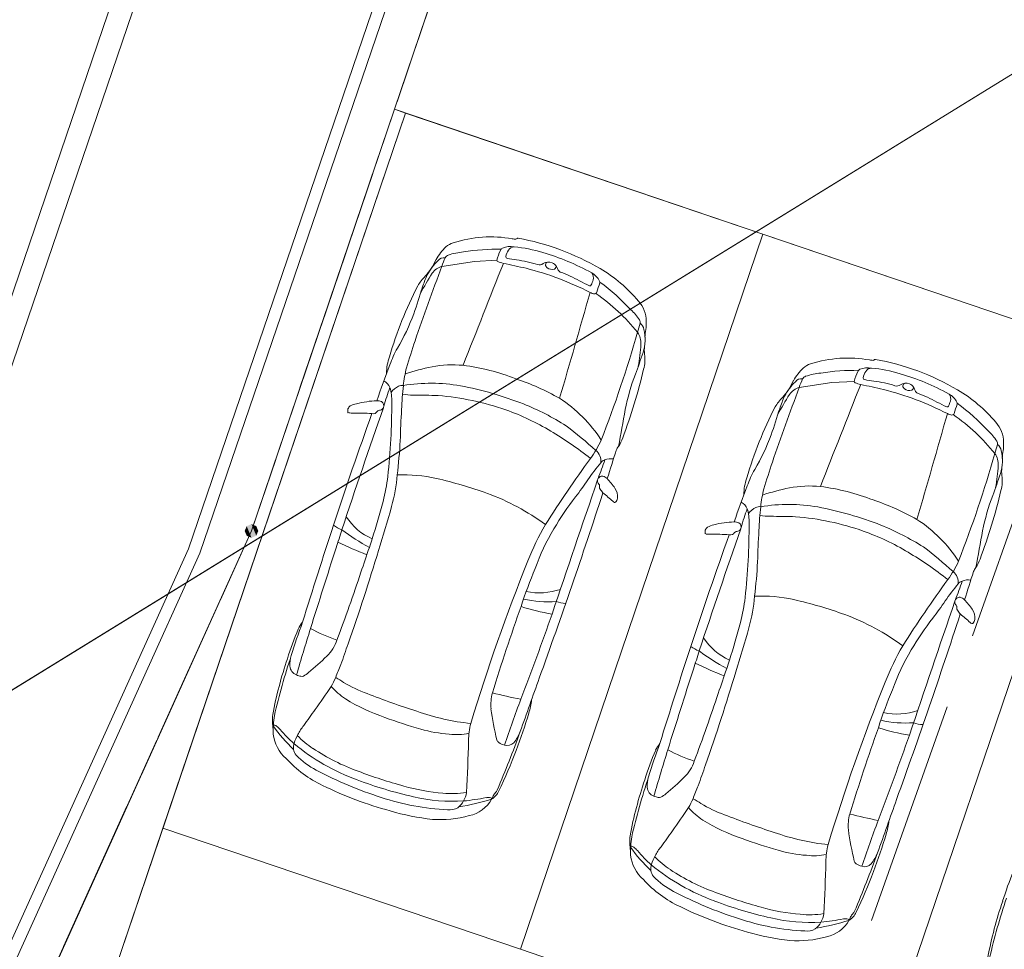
# Model space of a CAD drawing. Header units: metres. Extents: x 6541766 to 6542178, y 5894743 to 5895314.
# Tile 54 of 77: x 6541956.04 to 6541962.55, y 5895235.55 to 5895241.71. Entities that reach past the tile are written whole.
import ezdxf

# ---------------------------------------------------------------- set-up
doc = ezdxf.new("R2010")
doc.units = ezdxf.units.M
for name, pattern in [('0.5_0.5', [1, 0.5, -0.5]), ('1.5_0.5', [2, 1.5, -0.5]), ('DASHED', [0.75, 0.5, -0.25]), ('egkk-500', [2, 1.5, -0.5]), ('egug-500', [1, 0.5, -0.5])]:
    doc.linetypes.add(name, pattern=pattern)
for name, color, linetype in [('217-kontur klasyfikacyjny', 7, 'Continuous'), ('218-kontur użytku gruntowego', 7, 'Continuous'), ('219-działka ewidencyjna', 7, 'Continuous'), ('_dr_krawężnik wystający 15x30', 214, 'Continuous'), ('jezdnia', 7, 'Continuous'), ('przewód kanalizacyjny', 7, 'Continuous')]:
    doc.layers.add(name, color=color, linetype=linetype)
for name, color, linetype, lineweight in [('_dr_obrzeże 8x30', 210, 'Continuous', 30), ('_dr_ścieki kd', 36, 'Continuous', 30), ('A-OZNACZENIA', 7, 'Continuous', 15), ('A-PZT', 4, 'Continuous', 9), ('IE - podklad', 8, 'Continuous', 9)]:
    doc.layers.add(name, color=color, linetype=linetype, lineweight=lineweight)
doc.layers.add('A-ZIELŃ - PROJ -B', color=7, linetype='Continuous', lineweight=13, true_color=0x91c200)

# ---------------------------------------------------------------- blocks, each defined once
blk = doc.blocks.new('blok - sanitarne pzt chelmza ng')
at = {"layer": 'przewód kanalizacyjny', "color": 34, "linetype": 'Continuous', "lineweight": 9}
for q in [(6542523.08, 5895278.6), (6542481.059, 5895252.714)]:
    blk.add_line((6542454.82, 5895236.55), q, dxfattribs=at)
blk = doc.blocks.new('blok - podklad szary rfqfqw')
at = {"color": 8, "linetype": 'ByBlock', "lineweight": 9}
for p, q in [((6541958.8311, 5895240.0722), (6541959.0472, 5895240.1053)), ((6541959.0472, 5895240.1053), (6541959.1952, 5895240.1127)), ((6541961.197, 5895239.2698), (6541961.4131, 5895239.3029)), ((6541961.4131, 5895239.3029), (6541961.561, 5895239.3103))]:
    blk.add_line(p, q, dxfattribs=at)
for centre, radius, start, end in [((6541958.9409, 5895240.109), 0.1242, 106.31028, 132.08343), ((6541959.1542, 5895239.4614), 0.806, 79.80576, 107.93425), ((6541959.3301, 5895240.4376), 0.1859, 259.70499, 266.69007), ((6541959.3181, 5895240.2664), 0.0144, 274.97663, 317.74613), ((6541959.3343, 5895240.2505), 0.00831, 80.0944, 131.64394), ((6541959.042, 5895238.6396), 1.6455, 59.48385, 79.71641), ((6541959.1523, 5895239.9044), 0.4182, 134.78774, 149.36891), ((6541958.8859, 5895240.1116), 0.0372, 110.4707, 151.41505), ((6541959.0081, 5895239.754), 0.4151, 94.75597, 109.01206), ((6541959.2107, 5895238.6455), 1.5405, 89.50703, 98.84838), ((6541959.4532, 5895240.058), 0.2638, 152.90406, 168.03996), ((6541959.2485, 5895240.1627), 0.0338, 117.74854, 152.77186), ((6541959.2826, 5895240.0793), 0.1238, 77.97471, 113.74442), ((6541959.366, 5895240.1192), 0.1125, 147.91706, 171.27031), ((6541959.3076, 5895240.1578), 0.0425, 88.99579, 150.18463), ((6541959.2429, 5895239.3542), 0.8487, 72.41689, 85.57581), ((6541959.0703, 5895238.678), 1.546, 60.87977, 73.89084), ((6541959.0833, 5895239.8298), 0.3954, 134.71677, 152.01673), ((6541957.6111, 5895240.7171), 1.3248, 330.11566, 333.08915), ((6541958.8458, 5895240.0772), 0.0527, 81.86003, 140.53449), ((6541959.1498, 5895239.9817), 0.3313, 153.52485, 164.14839), ((6542297.6302, 5895106.1086), 363.952, 158.399375, 158.513649), ((6541959.2039, 5895240.1116), 0.0088, 172.76704, 254.01963), ((6541959.3501, 5895240.5234), 0.4458, 250.52175, 255.38123), ((6541957.7322, 5895232.8399), 7.4067, 77.08414, 78.27314), ((6541959.2656, 5895240.1353), 0.0108, 174.49739, 263.72439), ((6541959.4612, 5895241.101), 0.9961, 258.60685, 262.08905), ((6541959.2392, 5895239.395), 0.7243, 71.89777, 83.27164), ((6541959.4755, 5895240.1255), 0.0435, 255.04165, 305.55766), ((6541959.5356, 5895240.0374), 0.0632, 67.53453, 123.40724), ((6541959.5359, 5895240.0808), 0.02, 100.28788, 174.01906), ((6541959.5475, 5895240.0882), 0.0319, 189.56076, 232.01898), ((6541959.5458, 5895240.0498), 0.048, 27.52786, 73.16338), ((6541971.5122, 5895235.2194), 13.578, 159.05907, 161.27545), ((6541960.2081, 5895239.0981), 1.7146, 147.24121, 152.34762), ((6541959.4926, 5895239.6663), 0.8349, 155.2904, 161.44166), ((6541958.4698, 5895240.2495), 0.348, 315.73634, 326.42545), ((6541958.8632, 5895239.9585), 0.1182, 105.76462, 145.2232), ((6541958.9089, 5895238.1522), 1.9662, 62.67295, 75.9051), ((6541959.5597, 5895240.1033), 0.0514, 231.6454, 287.77938), ((6541959.5704, 5895240.07), 0.0164, 287.7624, 27.75354), ((6541959.4377, 5895239.9886), 0.1722, 21.69566, 28.97128), ((6541959.6264, 5895240.0619), 0.0303, 198.60575, 245.04043), ((6541959.2982, 5895239.1663), 0.9237, 61.24927, 70.02834), ((6541959.7673, 5895239.9228), 0.1194, 25.86571, 62.39629), ((6541959.7865, 5895239.998), 0.0473, 340.92986, 40.16325), ((6541959.3936, 5895239.2283), 0.9599, 39.74002, 59.71982), ((6541959.0188, 5895239.7254), 0.411, 136.8307, 147.97407), ((6541960.1055, 5895240.6231), 0.7418, 240.70025, 246.2738), ((6541959.8106, 5895239.9528), 0.00955, 247.91697, 337.56255), ((6541959.6531, 5895240.0266), 0.1835, 335.03809, 346.1035), ((6541965.481, 5895238.0561), 5.9201, 161.21938, 161.84487), ((6541959.8606, 5895239.9668), 0.0162, 342.94905, 29.60093), ((6541959.0422, 5895238.8281), 1.4123, 42.60731, 53.77502), ((6541961.0265, 5895238.7379), 2.6466, 152.90426, 163.87467), ((6541954.192, 5895241.3083), 4.7145, 340.81001, 343.02646), ((6541901.9449, 5895256.2112), 60.1219, 343.56261, 344.257182), ((6541959.8499, 5895239.9706), 0.0812, 241.7979, 263.99463), ((6541959.8425, 5895239.9031), 0.0134, 265.40197, 349.93896), ((6541959.0628, 5895238.773), 1.369, 39.03669, 54.86273), ((6541959.9839, 5895239.7069), 0.2001, 0.47638, 42.42489), ((6541957.2714, 5895240.2677), 1.4644, 329.7245, 339.65808), ((6541959.8802, 5895239.5563), 0.3042, 31.97924, 48.52548), ((6541955.732, 5895240.8605), 4.5618, 344.41941, 345.19858), ((6541960.1164, 5895239.7018), 0.0269, 345.46128, 35.41116), ((6541960.1111, 5895239.648), 0.0565, 6.56544, 56.41618), ((6541959.7947, 5895239.702), 0.3895, 352.90606, 0.96626), ((6541952.132, 5895241.9307), 8.3171, 338.78882, 343.97899), ((6541960.0191, 5895239.562), 0.1297, 356.9947, 34.35047), ((6541959.8992, 5895239.5872), 0.2764, 342.17561, 14.09079), ((6541960.6563, 5895239.572), 0.4822, 170.21349, 176.31256), ((6541963.9607, 5895237.8022), 5.597, 161.4995, 163.40944), ((6541959.1157, 5895239.2021), 0.6657, 150.54411, 160.86388), ((6541956.7318, 5895240.6134), 3.6058, 339.62234, 342.05725), ((6541956.2648, 5895239.953), 3.9041, 352.00469, 354.15219), ((6541960.436, 5895239.5173), 0.2652, 174.43295, 186.0042), ((6541958.7542, 5895239.3693), 0.2895, 159.01072, 181.23986), ((6541959.9441, 5895239.4534), 0.2309, 344.25993, 9.01435), ((6541961.5201, 5895238.659), 0.806, 79.80576, 107.93425), ((6541961.696, 5895239.6352), 0.1859, 259.70499, 266.69007), ((6541961.684, 5895239.464), 0.0144, 274.97663, 317.74613), ((6541961.7002, 5895239.4481), 0.00831, 80.0944, 131.64394), ((6541961.4079, 5895237.8372), 1.6455, 59.48385, 79.71641), ((6541964.0742, 5895237.2416), 5.9971, 158.6971, 161.12013), ((6541959.2968, 5895239.2125), 0.7249, 164.98927, 174.42739), ((6541959.1166, 5895237.7224), 1.7212, 101.77918, 107.9165), ((6541958.9018, 5895238.677), 0.743, 84.65373, 100.58975), ((6541958.7703, 5895237.8981), 1.5319, 68.97699, 82.47028), ((6541956.4848, 5895240.2633), 3.7836, 339.46407, 346.66659), ((6541961.5182, 5895239.102), 0.4182, 134.78774, 149.36891), ((6541961.3068, 5895239.3066), 0.1242, 106.31028, 132.08343), ((6541961.374, 5895238.9516), 0.4151, 94.75597, 109.01206), ((6541961.5765, 5895237.8431), 1.5405, 89.50703, 98.84838), ((6541961.8191, 5895239.2556), 0.2638, 152.90406, 168.03996), ((6541961.6143, 5895239.3603), 0.0338, 117.74854, 152.77186), ((6541961.6484, 5895239.2769), 0.1238, 77.97471, 113.74442), ((6541961.7319, 5895239.3168), 0.1125, 147.91706, 171.27031), ((6541961.6735, 5895239.3554), 0.0425, 88.99579, 150.18463), ((6541961.6088, 5895238.5518), 0.8487, 72.41689, 85.57581), ((6541961.4362, 5895237.8756), 1.546, 60.87977, 73.89084), ((6541958.4035, 5895239.2323), 0.0912, 24.16037, 62.10183), ((6541958.7593, 5895238.1536), 1.1442, 80.26424, 99.25275), ((6541958.7543, 5895237.6726), 1.7494, 60.73325, 71.13871), ((6541961.4483, 5895238.847), 1.4306, 159.07834, 168.8723), ((6541961.4492, 5895239.0274), 0.3954, 134.71677, 152.01673), ((6541959.977, 5895239.9147), 1.3248, 330.11566, 333.08915), ((6541961.2117, 5895239.2749), 0.0527, 81.86003, 140.53449), ((6541961.5157, 5895239.1793), 0.3313, 153.52485, 164.14839), ((6541961.2518, 5895239.3092), 0.0372, 110.4707, 151.41505), ((6541961.5698, 5895239.3092), 0.0088, 172.76704, 254.01963), ((6541961.716, 5895239.721), 0.4458, 250.52175, 255.38123), ((6541961.6314, 5895239.3329), 0.0108, 174.49739, 263.72439), ((6541961.827, 5895240.2986), 0.9961, 258.60685, 262.08905), ((6541961.6051, 5895238.5926), 0.7243, 71.89777, 83.27164), ((6541961.9014, 5895239.235), 0.0632, 67.53453, 123.40724), ((6541961.9018, 5895239.2784), 0.02, 100.28788, 174.01906), ((6541960.147, 5895238.6592), 1.769, 159.8141, 164.03209), ((6541958.1995, 5895239.185), 0.2995, 357.74661, 16.42663), ((6541958.5958, 5895239.1662), 0.1237, 115.18512, 145.04421), ((6541958.5694, 5895239.2114), 0.0718, 85.22645, 111.48359), ((6541961.0345, 5895239.0244), 2.4727, 173.99788, 177.68385), ((6541958.4844, 5895236.8646), 2.4617, 68.8879, 79.02974), ((6541973.8781, 5895234.417), 13.578, 159.05907, 161.27545), ((6541960.8357, 5895239.4471), 0.348, 315.73634, 326.42545), ((6541961.2291, 5895239.1561), 0.1182, 105.76462, 145.2232), ((6542299.996, 5895105.3062), 363.952, 158.399375, 158.513649), ((6541960.0981, 5895232.0376), 7.4067, 77.08414, 78.27314), ((6541961.2748, 5895237.3498), 1.9662, 62.67295, 75.9051), ((6541961.8414, 5895239.3231), 0.0435, 255.04165, 305.55766), ((6541961.9133, 5895239.2858), 0.0319, 189.56076, 232.01898), ((6541961.9256, 5895239.3009), 0.0514, 231.6454, 287.77938), ((6541961.9117, 5895239.2475), 0.048, 27.52786, 73.16338), ((6541961.9362, 5895239.2676), 0.0164, 287.7624, 27.75354), ((6541961.8036, 5895239.1862), 0.1722, 21.69566, 28.97128), ((6541961.9923, 5895239.2595), 0.0303, 198.60575, 245.04043), ((6541961.664, 5895238.3639), 0.9237, 61.24927, 70.02834), ((6541961.7595, 5895238.4259), 0.9599, 39.74002, 59.71982), ((6541958.3789, 5895238.7676), 0.4108, 96.32248, 106.04398), ((6541958.4221, 5895238.5858), 0.5968, 92.14374, 98.52193), ((6541958.4027, 5895239.1111), 0.0711, 67.48119, 92.3639), ((6541958.4153, 5895239.1492), 0.0312, 334.53233, 62.10086), ((6541954.1209, 5895239.1625), 4.3778, 353.69075, 0.14003), ((6541958.6361, 5895239.6136), 0.394, 260.33764, 270.44027), ((6541958.475, 5895224.4286), 14.7919, 88.71758, 89.36434), ((6541958.66, 5895237.4275), 1.7952, 70.66658, 85.33197), ((6541959.1037, 5895238.4187), 0.9297, 32.7369, 57.03369), ((6541961.3847, 5895238.923), 0.411, 136.8307, 147.97407), ((6541962.5739, 5895238.2957), 1.7146, 147.24121, 152.34762), ((6541961.8585, 5895238.8639), 0.8349, 155.2904, 161.44166), ((6541962.4714, 5895239.8207), 0.7418, 240.70025, 246.2738), ((6541962.0189, 5895239.2242), 0.1835, 335.03809, 346.1035), ((6541962.1332, 5895239.1204), 0.1194, 25.86571, 62.39629), ((6541962.1523, 5895239.1956), 0.0473, 340.92986, 40.16325), ((6541962.2265, 5895239.1644), 0.0162, 342.94905, 29.60093), ((6542012.1323, 5895220.3874), 56.8682, 160.75051, 161.61062), ((6541958.2494, 5895239.1155), 0.0425, 162.46603, 191.70985), ((6541958.2136, 5895239.107), 0.00586, 181.65504, 275.78891), ((6541958.2464, 5895239.1155), 0.0396, 125.4297, 161.152), ((6541958.2544, 5895240.4437), 1.3431, 268.28748, 269.56141), ((6541958.284, 5895239.042), 0.1219, 98.83084, 119.81536), ((6541958.2623, 5895237.4405), 1.6602, 86.36172, 90.62718), ((6541958.3767, 5895239.1264), 0.0304, 252.66881, 330.23322), ((6541958.4239, 5895239.0917), 0.0286, 89.60133, 136.7781), ((6541958.418, 5895239.1477), 0.0281, 282.55525, 334.82722), ((6541964.0647, 5895238.7838), 5.5114, 176.45828, 178.60783), ((6541958.7087, 5895237.5833), 1.6322, 58.92177, 70.47071), ((6541958.6881, 5895237.4828), 1.812, 57.80073, 67.85565), ((6541976.0592, 5895236.0988), 16.2977, 169.30565, 170.17468), ((6541963.3924, 5895237.9355), 2.6466, 152.90426, 163.87467), ((6541956.5579, 5895240.5059), 4.7145, 340.81001, 343.02646), ((6541962.1765, 5895239.1504), 0.00955, 247.91697, 337.56255), ((6541967.8469, 5895237.2537), 5.9201, 161.21938, 161.84487), ((6541961.4081, 5895238.0257), 1.4123, 42.60731, 53.77502), ((6541981.0128, 5895230.8982), 24.0839, 160.09607, 161.95802), ((6541904.3107, 5895255.4088), 60.1219, 343.56261, 344.257182), ((6541962.2158, 5895239.1682), 0.0812, 241.7979, 263.99463), ((6541962.2084, 5895239.1007), 0.0134, 265.40197, 349.93896), ((6541961.4286, 5895237.9706), 1.369, 39.03669, 54.86273), ((6541962.3498, 5895238.9045), 0.2001, 0.47638, 42.42489), ((6541958.3438, 5895236.946), 2.3664, 51.58307, 59.32106), ((6541958.1496, 5895237.009), 2.5081, 47.32532, 53.15329), ((6541962.2461, 5895238.7539), 0.3042, 31.97924, 48.52548), ((6541954.2326, 5895239.178), 4.3302, 353.53814, 356.5543), ((6541959.2706, 5895239.2017), 0.6759, 323.54987, 335.50896), ((6541959.8263, 5895238.9997), 0.2115, 325.49266, 342.48357), ((6541959.6373, 5895239.4653), 1.4644, 329.7245, 339.65808), ((6541962.4823, 5895238.8994), 0.0269, 345.46128, 35.41116), ((6541962.1605, 5895238.8996), 0.3895, 352.90606, 0.96626), ((6541959.7939, 5895238.7828), 0.0895, 352.91514, 51.54512), ((6541451.9474, 5895399.7177), 532.8968, 342.409089, 342.430217), ((6541960.0767, 5895238.8156), 0.0996, 139.79773, 157.51278), ((6541958.0979, 5895240.0581), 4.5618, 344.41941, 345.19858), ((6541962.477, 5895238.8456), 0.0565, 6.56544, 56.41618), ((6541962.2651, 5895238.7848), 0.2764, 342.17561, 14.09079), ((6541963.0222, 5895238.7696), 0.4822, 170.21349, 176.31256), ((6541967.1388, 5895233.4983), 9.042, 144.1012, 147.46043), ((6541956.4439, 5895239.9729), 3.6618, 339.10083, 341.15823), ((6541959.9246, 5895238.7399), 0.0526, 106.73159, 142.69057), ((6541959.949, 5895238.6967), 0.1015, 80.0491, 112.93363), ((6541966.3266, 5895236.9998), 5.597, 161.4995, 163.40944), ((6541954.4979, 5895241.1283), 8.3171, 338.78882, 343.97899), ((6541962.385, 5895238.7597), 0.1297, 356.9947, 34.35047), ((6541960.9584, 5895237.8701), 1.4036, 140.02793, 145.81578), ((6541961.4816, 5895238.3997), 0.6657, 150.54411, 160.86388), ((6541958.6307, 5895239.1506), 3.9041, 352.00469, 354.15219), ((6541962.8019, 5895238.7149), 0.2652, 174.43295, 186.0042), ((6541957.2134, 5895238.8307), 1.2676, 345.60675, 353.23592), ((6541957.3241, 5895238.8014), 1.2162, 344.75879, 354.7737), ((6541958.5733, 5895237.6447), 1.0467, 77.79352, 92.08466), ((6541958.1035, 5895235.6825), 3.0642, 70.3839, 76.96378), ((6542225.3487, 5895148.1519), 280.4904, 161.175516, 161.367053), ((6541957.2668, 5895240.396), 3.0695, 322.92181, 325.53035), ((6541959.8887, 5895238.6521), 0.028, 120.7743, 215.92265), ((6541959.8921, 5895238.657), 0.0261, 81.76075, 132.74621), ((6541959.8838, 5895238.627), 0.0571, 43.53701, 77.81505), ((6541959.3495, 5895238.1479), 0.7747, 36.01422, 42.00305), ((6541961.1201, 5895238.5669), 0.2895, 159.01072, 181.23986), ((6541959.0977, 5895239.811), 3.6058, 339.62234, 342.05725), ((6541962.31, 5895238.651), 0.2309, 344.25993, 9.01435), ((6541959.7864, 5895238.5769), 0.099, 28.94297, 36.4132), ((6541959.8526, 5895238.6158), 0.0223, 349.21668, 23.71812), ((6541959.897, 5895238.6088), 0.0227, 172.60312, 211.86016), ((6541959.3123, 5895238.1351), 0.73, 36.80701, 39.23099), ((6541959.9026, 5895238.5489), 0.0916, 352.26065, 36.54557), ((6541966.4401, 5895236.4392), 5.9971, 158.6971, 161.12013), ((6541961.6627, 5895238.4101), 0.7249, 164.98927, 174.42739), ((6541961.4825, 5895236.92), 1.7212, 101.77918, 107.9165), ((6541961.2677, 5895237.8747), 0.743, 84.65373, 100.58975), ((6541961.1362, 5895237.0957), 1.5319, 68.97699, 82.47028), ((6541958.8506, 5895239.4609), 3.7836, 339.46407, 346.66659), ((6541946.162, 5895241.9321), 12.7457, 343.29118, 344.45156), ((6541958.5825, 5895237.0896), 1.5781, 53.72549, 69.61769), ((6541920.3185, 5895251.4775), 41.629, 340.15378, 341.94072), ((6541961.4148, 5895237.2351), 2.1457, 142.36457, 149.18911), ((6541958.6139, 5895237.0065), 2.0243, 48.22482, 50.67506), ((6541959.9942, 5895238.5514), 0.0473, 228.03488, 242.63096), ((6541959.9554, 5895238.5393), 0.0381, 308.88812, 355.85933), ((6541961.1202, 5895236.8702), 1.7494, 60.73325, 71.13871), ((6541963.8141, 5895238.0446), 1.4306, 159.07834, 168.8723), ((6541951.5411, 5895240.3945), 7.2146, 342.2099, 344.62581), ((6541959.9756, 5895238.5145), 0.00607, 238.26215, 307.2572), ((6541960.7693, 5895238.4299), 0.0912, 24.16037, 62.10183), ((6541962.5129, 5895237.8568), 1.769, 159.8141, 164.03209), ((6541960.5653, 5895238.3826), 0.2995, 357.74661, 16.42663), ((6541960.9616, 5895238.3638), 0.1237, 115.18512, 145.04421), ((6541960.9353, 5895238.409), 0.0718, 85.22645, 111.48359), ((6541963.4004, 5895238.222), 2.4727, 173.99788, 177.68385), ((6541961.1252, 5895237.3512), 1.1442, 80.26424, 99.25275), ((6541960.8503, 5895236.0622), 2.4617, 68.8879, 79.02974), ((6541958.5297, 5895238.631), 0.3971, 213.07923, 246.21949), ((6541961.002, 5895238.8112), 0.394, 260.33764, 270.44027), ((6541960.8409, 5895223.6262), 14.7919, 88.71758, 89.36434), ((6541961.0259, 5895236.6252), 1.7952, 70.66658, 85.33197), ((6541961.4696, 5895237.6163), 0.9297, 32.7369, 57.03369), ((6541989.2665, 5895228.0542), 32.8129, 161.69992, 162.87689), ((6541958.2412, 5895238.5296), 0.2146, 233.3895, 250.08808), ((6541953.5519, 5895239.7224), 4.8222, 341.69416, 343.18903), ((6541959.1704, 5895239.6862), 1.6882, 233.57867, 240.93852), ((6541961.0275, 5895237.4858), 1.7468, 149.90273, 158.67823), ((6541960.8743, 5895237.5624), 1.5138, 149.34823, 160.37246), ((6542014.4982, 5895219.585), 56.8682, 160.75051, 161.61062), ((6541960.6153, 5895238.3131), 0.0425, 162.46603, 191.70985), ((6541960.6122, 5895238.3131), 0.0396, 125.4297, 161.152), ((6541960.6499, 5895238.2396), 0.1219, 98.83084, 119.81536), ((6541960.7447, 5895237.9652), 0.4108, 96.32248, 106.04398), ((6541960.7879, 5895237.7834), 0.5968, 92.14374, 98.52193), ((6541960.7685, 5895238.3087), 0.0711, 67.48119, 92.3639), ((6541960.7898, 5895238.2893), 0.0286, 89.60133, 136.7781), ((6541960.7839, 5895238.3453), 0.0281, 282.55525, 334.82722), ((6541960.7812, 5895238.3468), 0.0312, 334.53233, 62.10086), ((6541956.4868, 5895238.3601), 4.3778, 353.69075, 0.14003), ((6541966.4306, 5895237.9814), 5.5114, 176.45828, 178.60783), ((6541961.0746, 5895236.7809), 1.6322, 58.92177, 70.47071), ((6541961.0539, 5895236.6804), 1.812, 57.80073, 67.85565), ((6541978.4251, 5895235.2964), 16.2977, 169.30565, 170.17468), ((6541970.582, 5895234.1315), 12.8938, 161.28986, 161.55739), ((6541983.3787, 5895230.0958), 24.0839, 160.09607, 161.95802), ((6541960.5795, 5895238.3046), 0.00586, 181.65504, 275.78891), ((6541960.6202, 5895239.6413), 1.3431, 268.28748, 269.56141), ((6541960.6281, 5895236.6381), 1.6602, 86.36172, 90.62718), ((6541960.7426, 5895238.324), 0.0304, 252.66881, 330.23322), ((6542035.387, 5895213.4308), 81.1328, 162.218438, 162.614439), ((6541959.1884, 5895240.3742), 2.371, 243.8286, 248.87872), ((6541946.6153, 5895241.701), 12.3068, 340.40152, 343.42465), ((6541937.4074, 5895245.2882), 22.1066, 340.87803, 341.3275), ((6541960.5154, 5895236.2066), 2.5081, 47.32532, 53.15329), ((6541960.7097, 5895236.1436), 2.3664, 51.58307, 59.32106), ((6541962.1922, 5895238.1973), 0.2115, 325.49266, 342.48357), ((6541970.9236, 5895233.4629), 12.4292, 157.99016, 163.24734), ((6541961.9436, 5895236.9995), 2.7154, 156.7614, 162.42115), ((6541956.5985, 5895238.3756), 4.3302, 353.53814, 356.5543), ((6541961.6365, 5895238.3993), 0.6759, 323.54987, 335.50896), ((6541962.4425, 5895238.0132), 0.0996, 139.79773, 157.51278), ((6541946.2646, 5895242.0386), 12.6747, 339.48969, 341.64097), ((6541969.5046, 5895232.6959), 9.042, 144.1012, 147.46043), ((6541962.1598, 5895237.9804), 0.0895, 352.91514, 51.54512), ((6541962.3149, 5895237.8944), 0.1015, 80.0491, 112.93363), ((6541454.3133, 5895398.9153), 532.8968, 342.409089, 342.430217), ((6541959.4774, 5895238.3341), 0.4241, 257.92761, 288.97543), ((6541963.3243, 5895237.0677), 1.4036, 140.02793, 145.81578), ((6541958.8098, 5895239.1705), 3.6618, 339.10083, 341.15823), ((6541962.2905, 5895237.9375), 0.0526, 106.73159, 142.69057), ((6541959.5339, 5895238.588), 0.7379, 257.23607, 274.20087), ((6541959.5793, 5895238.0283), 1.2676, 345.60675, 353.23592), ((6541959.6899, 5895237.9991), 1.2162, 344.75879, 354.7737), ((6541960.9392, 5895236.8423), 1.0467, 77.79352, 92.08466), ((6541960.4693, 5895234.8801), 3.0642, 70.3839, 76.96378), ((6541962.2546, 5895237.8497), 0.028, 120.7743, 215.92265), ((6541962.258, 5895237.8546), 0.0261, 81.76075, 132.74621), ((6541962.2497, 5895237.8246), 0.0571, 43.53701, 77.81505), ((6541961.7154, 5895237.3455), 0.7747, 36.01422, 42.00305), ((6541971.6744, 5895233.4214), 13.081, 160.35273, 162.99089), ((6541959.7634, 5895239.0543), 1.3006, 251.69471, 261.01063), ((6541959.6622, 5895238.0598), 0.2206, 250.34154, 266.88431), ((6542227.7145, 5895147.3495), 280.4904, 161.175516, 161.367053), ((6541959.6327, 5895239.5936), 3.0695, 322.92181, 325.53035), ((6541962.1522, 5895237.7745), 0.099, 28.94297, 36.4132), ((6541962.2185, 5895237.8134), 0.0223, 349.21668, 23.71812), ((6541962.2629, 5895237.8064), 0.0227, 172.60312, 211.86016), ((6541962.2685, 5895237.7465), 0.0916, 352.26065, 36.54557), ((6541940.3625, 5895244.5067), 20.3455, 338.96917, 340.66273), ((6541960.9484, 5895236.2872), 1.5781, 53.72549, 69.61769), ((6541922.6844, 5895250.6751), 41.629, 340.15378, 341.94072), ((6541963.7807, 5895236.4327), 2.1457, 142.36457, 149.18911), ((6541961.6781, 5895237.3327), 0.73, 36.80701, 39.23099), ((6541960.9798, 5895236.2041), 2.0243, 48.22482, 50.67506), ((6541962.3212, 5895237.7369), 0.0381, 308.88812, 355.85933), ((6541959.5495, 5895236.9478), 1.819, 156.59844, 163.18375), ((6541961.2192, 5895236.4709), 3.5372, 159.40416, 163.18471), ((6541969.6912, 5895233.9826), 12.2974, 162.53554, 164.02741), ((6541958.0672, 5895237.5851), 0.2056, 140.72566, 155.52932), ((6541958.4906, 5895238.6609), 1.1208, 241.78816, 251.54953), ((6541948.5279, 5895241.1297), 12.7457, 343.29118, 344.45156), ((6541953.907, 5895239.5921), 7.2146, 342.2099, 344.62581), ((6541962.3601, 5895237.749), 0.0473, 228.03488, 242.63096), ((6541962.3415, 5895237.7121), 0.00607, 238.26215, 307.2572), ((6541960.8955, 5895237.8286), 0.3971, 213.07923, 246.21949), ((6541957.9062, 5895237.669), 0.2404, 312.31685, 342.75889), ((6541956.2988, 5895238.1683), 2.0009, 338.51471, 342.69068), ((6541991.6324, 5895227.2518), 32.8129, 161.69992, 162.87689), ((6541960.607, 5895237.7272), 0.2146, 233.3895, 250.08808), ((6541963.3934, 5895236.6834), 1.7468, 149.90273, 158.67823), ((6541960.2636, 5895236.6285), 2.5968, 160.99762, 169.45622), ((6541961.9792, 5895236.1102), 4.3708, 161.5402, 166.94486), ((6541958.0656, 5895237.4258), 0.2422, 163.60919, 180.3183), ((6541957.0507, 5895238.4897), 1.4255, 309.01889, 315.53656), ((6541955.9178, 5895238.92), 4.8222, 341.69416, 343.18903), ((6541961.5363, 5895238.8838), 1.6882, 233.57867, 240.93852), ((6541963.2402, 5895236.76), 1.5138, 149.34823, 160.37246), ((6541957.8914, 5895237.431), 0.0683, 185.44512, 250.49876), ((6541965.6355, 5895234.516), 8.0247, 158.6654, 159.32583), ((6542037.7528, 5895212.6284), 81.1328, 162.218438, 162.614439), ((6541961.5543, 5895239.5718), 2.371, 243.8286, 248.87872), ((6541939.7732, 5895244.4858), 22.1066, 340.87803, 341.3275), ((6541972.9478, 5895233.3291), 12.8938, 161.28986, 161.55739), ((6541957.9168, 5895237.4656), 0.1101, 244.05228, 259.55671), ((6541957.9035, 5895237.382), 0.0255, 254.88899, 296.04428), ((6541957.7723, 5895237.6009), 0.2807, 300.48833, 308.80234), ((6541957.5945, 5895237.5861), 0.5834, 329.48768, 336.03007), ((6541957.8524, 5895236.8375), 0.5809, 55.69008, 61.72417), ((6539955.0297, 5895949.4811), 2127.1906, 340.4308561, 340.4409631), ((6541948.9812, 5895240.8986), 12.3068, 340.40152, 343.42465), ((6541955.4851, 5895238.9773), 3.1096, 323.71621, 327.13784), ((6541958.5019, 5895237.6596), 0.5482, 222.39836, 235.5549), ((6541958.5978, 5895237.9906), 0.7924, 238.16566, 250.65411), ((6541973.2895, 5895232.6605), 12.4292, 157.99016, 163.24734), ((6541960.34, 5895242.3654), 5.5008, 248.62684, 252.27423), ((6541959.4426, 5895237.1691), 0.288, 164.11737, 185.31096), ((6541959.9905, 5895240.4429), 3.2998, 255.52231, 258.85558), ((6541948.6304, 5895241.2363), 12.6747, 339.48969, 341.64097), ((6541964.3094, 5895236.1971), 2.7154, 156.7614, 162.42115), ((6541958.8643, 5895238.3074), 1.2892, 238.5622, 251.40132), ((6542000.5423, 5895222.3071), 43.8011, 160.11503, 160.53709), ((6541959.0478, 5895237.2357), 0.3781, 341.25642, 354.8754), ((6541958.1376, 5895237.0663), 0.4286, 174.99882, 188.14176), ((6541958.4232, 5895236.9899), 0.71, 171.28598, 181.26541), ((6541890.94, 5895284.9505), 82.3533, 324.417187, 324.507963), ((6541959.3812, 5895239.52), 2.6054, 249.13107, 254.62742), ((6541959.2152, 5895238.7067), 1.6739, 250.81743, 257.17548), ((6541961.3448, 5895237.4488), 2.2104, 187.96816, 193.41876), ((6541956.3649, 5895238.0125), 3.1709, 338.82422, 343.54175), ((6541961.8433, 5895237.5317), 0.4241, 257.92761, 288.97543), ((6541958.5188, 5895237.5898), 0.9808, 214.88439, 226.91669), ((6541957.7151, 5895236.9999), 0.0345, 54.08916, 90.88664), ((6541957.6288, 5895236.8872), 0.1764, 41.95967, 52.85972), ((6541958.2319, 5895236.7776), 0.405, 141.28713, 151.35243), ((6541959.1337, 5895238.2936), 1.2531, 256.61755, 264.88237), ((6541959.5817, 5895236.9152), 0.5748, 166.89201, 178.30963), ((6541974.0403, 5895232.619), 13.081, 160.35273, 162.99089), ((6541962.1293, 5895238.252), 1.3006, 251.69471, 261.01063), ((6541961.8998, 5895237.7856), 0.7379, 257.23607, 274.20087), ((6541962.0281, 5895237.2574), 0.2206, 250.34154, 266.88431), ((6541957.9759, 5895237.0111), 0.2652, 187.97992, 228.276), ((6541958.4174, 5895237.5512), 0.8546, 219.71395, 228.47647), ((6541958.3515, 5895236.7319), 0.5321, 153.21394, 159.82451), ((6541958.2741, 5895237.3435), 0.5507, 223.32182, 237.3813), ((6541958.9353, 5895237.841), 0.8683, 253.62937, 266.28651), ((6541958.9287, 5895237.3809), 0.4094, 263.03131, 281.53638), ((6541952.6041, 5895239.4341), 7.1742, 336.76276, 340.09024), ((6541958.9976, 5895237.1431), 0.3833, 323.85951, 336.61844), ((6541942.7284, 5895243.7043), 20.3455, 338.96917, 340.66273), ((6541957.9385, 5895236.8879), 0.0908, 162.31353, 215.98839), ((6541958.7593, 5895238.0136), 1.4283, 230.50448, 249.94855), ((6541949.5774, 5895237.1584), 9.4326, 356.53533, 358.62562), ((6541959.2289, 5895236.9473), 0.036, 198.59644, 232.41767), ((6541959.2859, 5895237.0396), 0.1443, 236.84272, 253.1732), ((6541959.2623, 5895236.9632), 0.0643, 253.55432, 314.1479), ((6541963.5851, 5895235.6685), 3.5372, 159.40416, 163.18471), ((6541960.4331, 5895236.7827), 0.2056, 140.72566, 155.52932), ((6541958.2518, 5895237.2185), 0.5449, 224.79591, 242.3873), ((6541958.7433, 5895238.0271), 1.3797, 236.27448, 250.25048), ((6541956.5294, 5895237.8867), 2.9726, 334.30612, 339.93961), ((6541961.9154, 5895236.1454), 1.819, 156.59844, 163.18375), ((6541972.0571, 5895233.1802), 12.2974, 162.53554, 164.02741), ((6541960.8564, 5895237.8586), 1.1208, 241.78816, 251.54953), ((6541958.3747, 5895237.3388), 0.7792, 222.41746, 244.66155), ((6541960.2721, 5895236.8666), 0.2404, 312.31685, 342.75889), ((6541958.6647, 5895237.3659), 2.0009, 338.51471, 342.69068), ((6541959.1979, 5895238.9934), 2.5562, 242.03466, 252.49078), ((6541959.4043, 5895239.6783), 3.1578, 249.08563, 254.83706), ((6541964.3451, 5895235.3078), 4.3708, 161.5402, 166.94486), ((6541960.4315, 5895236.6234), 0.2422, 163.60919, 180.3183), ((6541959.4166, 5895237.6873), 1.4255, 309.01889, 315.53656), ((6541959.1481, 5895238.8968), 2.5185, 243.92844, 254.81677), ((6541959.2013, 5895239.1101), 2.6103, 249.08585, 257.65111), ((6541958.9456, 5895237.9231), 1.3438, 254.13827, 265.40177), ((6541962.6295, 5895235.8261), 2.5968, 160.99762, 169.45622), ((6541968.0014, 5895233.7136), 8.0247, 158.6654, 159.32583), ((6541958.9022, 5895237.6333), 1.1039, 256.42582, 273.76489), ((6541958.8976, 5895237.166), 0.5854, 264.14329, 279.34525), ((6541958.8448, 5895236.6043), 0.1487, 307.80828, 353.82319), ((6541959.0811, 5895236.6607), 0.1416, 303.77659, 333.67631), ((6541958.9308, 5895236.6667), 0.2603, 331.63667, 337.25971), ((6541959.2409, 5895236.5337), 0.0772, 136.2281, 155.20743), ((6541959.143, 5895236.6272), 0.0583, 316.4487, 336.0835), ((6541960.2573, 5895236.6286), 0.0683, 185.44512, 250.49876), ((6541960.2827, 5895236.6632), 0.1101, 244.05228, 259.55671), ((6541960.1382, 5895236.7985), 0.2807, 300.48833, 308.80234), ((6541958.9421, 5895238.0858), 1.614, 251.45738, 267.37537), ((6541958.6365, 5895238.2998), 1.8331, 279.6208, 286.59036), ((6541958.8391, 5895237.9704), 1.4449, 275.38515, 281.34151), ((6541958.9652, 5895236.6537), 0.2239, 281.94032, 330.3808), ((6541959.1351, 5895236.5004), 0.0545, 69.8647, 102.61178), ((6541959.1387, 5895236.514), 0.0406, 54.83854, 68.03289), ((6541960.2694, 5895236.5796), 0.0255, 254.88899, 296.04428), ((6541959.9603, 5895236.7837), 0.5834, 329.48768, 336.03007), ((6541960.2183, 5895236.0351), 0.5809, 55.69008, 61.72417), ((6541960.9637, 5895237.1882), 0.7924, 238.16566, 250.65411), ((6539957.3956, 5895948.6787), 2127.1906, 340.4308561, 340.4409631), ((6541958.9292, 5895237.9371), 1.5356, 253.32007, 263.95389), ((6541958.8194, 5895237.1202), 0.712, 265.81705, 285.65297), ((6541958.8805, 5895236.5898), 0.117, 263.96107, 298.31), ((6541957.8509, 5895238.1749), 3.1096, 323.71621, 327.13784), ((6541960.8678, 5895236.8572), 0.5482, 222.39836, 235.5549), ((6541962.7059, 5895241.563), 5.5008, 248.62684, 252.27423), ((6541961.8085, 5895236.3667), 0.288, 164.11737, 185.31096), ((6541962.3564, 5895239.6405), 3.2998, 255.52231, 258.85558), ((6541961.2301, 5895237.505), 1.2892, 238.5622, 251.40132), ((6542002.9082, 5895221.5047), 43.8011, 160.11503, 160.53709), ((6541961.4137, 5895236.4333), 0.3781, 341.25642, 354.8754), ((6541960.5034, 5895236.2639), 0.4286, 174.99882, 188.14176), ((6541893.3058, 5895284.1481), 82.3533, 324.417187, 324.507963), ((6541961.5811, 5895237.9043), 1.6739, 250.81743, 257.17548), ((6541963.7107, 5895236.6464), 2.2104, 187.96816, 193.41876), ((6541958.7308, 5895237.2101), 3.1709, 338.82422, 343.54175), ((6541960.789, 5895236.1875), 0.71, 171.28598, 181.26541), ((6541960.081, 5895236.1975), 0.0345, 54.08916, 90.88664), ((6541961.7471, 5895238.7176), 2.6054, 249.13107, 254.62742), ((6541961.4996, 5895237.4912), 1.2531, 256.61755, 264.88237), ((6541961.9476, 5895236.1128), 0.5748, 166.89201, 178.30963), ((6541960.3418, 5895236.2087), 0.2652, 187.97992, 228.276), ((6541960.8847, 5895236.7874), 0.9808, 214.88439, 226.91669), ((6541959.9947, 5895236.0848), 0.1764, 41.95967, 52.85972), ((6541960.7833, 5895236.7488), 0.8546, 219.71395, 228.47647), ((6541960.7173, 5895235.9295), 0.5321, 153.21394, 159.82451), ((6541960.5978, 5895235.9752), 0.405, 141.28713, 151.35243), ((6541961.3012, 5895237.0386), 0.8683, 253.62937, 266.28651), ((6541961.2946, 5895236.5785), 0.4094, 263.03131, 281.53638), ((6541954.9699, 5895238.6317), 7.1742, 336.76276, 340.09024), ((6541961.3635, 5895236.3407), 0.3833, 323.85951, 336.61844), ((6541960.3044, 5895236.0855), 0.0908, 162.31353, 215.98839), ((6541961.1251, 5895237.2112), 1.4283, 230.50448, 249.94855), ((6541960.64, 5895236.5411), 0.5507, 223.32182, 237.3813), ((6541951.9432, 5895236.356), 9.4326, 356.53533, 358.62562), ((6541961.5948, 5895236.1449), 0.036, 198.59644, 232.41767), ((6541961.6518, 5895236.2372), 0.1443, 236.84272, 253.1732), ((6541961.6282, 5895236.1608), 0.0643, 253.55432, 314.1479), ((6541961.1091, 5895237.2247), 1.3797, 236.27448, 250.25048), ((6541958.8953, 5895237.0843), 2.9726, 334.30612, 339.93961), ((6541964.2846, 5895235.3418), 1.819, 156.59844, 163.18375), ((6541960.7406, 5895236.5364), 0.7792, 222.41746, 244.66155), ((6541960.6176, 5895236.4161), 0.5449, 224.79591, 242.3873), ((6541961.5638, 5895238.191), 2.5562, 242.03466, 252.49078), ((6541961.7702, 5895238.8759), 3.1578, 249.08563, 254.83706), ((6541961.5672, 5895238.3077), 2.6103, 249.08585, 257.65111), ((6541964.9987, 5895235.0225), 2.5968, 160.99762, 169.45622), ((6541966.7143, 5895234.5043), 4.3708, 161.5402, 166.94486), ((6541961.514, 5895238.0944), 2.5185, 243.92844, 254.81677), ((6541961.3115, 5895237.1207), 1.3438, 254.13827, 265.40177), ((6541961.2635, 5895236.3636), 0.5854, 264.14329, 279.34525), ((6541961.2107, 5895235.8019), 0.1487, 307.80828, 353.82319), ((6541961.447, 5895235.8583), 0.1416, 303.77659, 333.67631), ((6541961.6068, 5895235.7313), 0.0772, 136.2281, 155.20743), ((6541961.5089, 5895235.8248), 0.0583, 316.4487, 336.0835), ((6541961.308, 5895237.2834), 1.614, 251.45738, 267.37537), ((6541961.2681, 5895236.8309), 1.1039, 256.42582, 273.76489), ((6541961.0024, 5895237.4974), 1.8331, 279.6208, 286.59036), ((6541961.2049, 5895237.168), 1.4449, 275.38515, 281.34151), ((6541961.3311, 5895235.8513), 0.2239, 281.94032, 330.3808), ((6541961.501, 5895235.698), 0.0545, 69.8647, 102.61178), ((6541961.5046, 5895235.7116), 0.0406, 54.83854, 68.03289), ((6541961.2967, 5895235.8643), 0.2603, 331.63667, 337.25971), ((6541961.2951, 5895237.1347), 1.5356, 253.32007, 263.95389), ((6541961.2464, 5895235.7874), 0.117, 263.96107, 298.31), ((6541961.1853, 5895236.3178), 0.712, 265.81705, 285.65297)]:
    blk.add_arc(centre, radius, start, end, dxfattribs=at)
at = {"color": 8, "linetype": 'Continuous', "lineweight": 9, "extrusion": (0, 0, -1)}
for points in [[(-6541957.5382, 5895238.2882), (-6541957.5382, 5895238.3518), (-6541957.525, 5895238.32)], [(-6541957.5382, 5895238.2882), (-6541957.5382, 5895238.3518), (-6541957.525, 5895238.32)], [(-6541957.5382, 5895238.3518), (-6541957.57, 5895238.275), (-6541957.57, 5895238.365)], [(-6541957.5382, 5895238.3518), (-6541957.57, 5895238.275), (-6541957.57, 5895238.365)], [(-6541957.5382, 5895238.3518), (-6541957.5382, 5895238.2882), (-6541957.57, 5895238.275)], [(-6541957.5382, 5895238.3518), (-6541957.5382, 5895238.2882), (-6541957.57, 5895238.275)], [(-6541957.57, 5895238.365), (-6541957.57, 5895238.275), (-6541957.6018, 5895238.2882)], [(-6541957.57, 5895238.365), (-6541957.6018, 5895238.2882), (-6541957.6018, 5895238.3518)], [(-6541957.57, 5895238.365), (-6541957.57, 5895238.275), (-6541957.6018, 5895238.2882)], [(-6541957.57, 5895238.365), (-6541957.6018, 5895238.2882), (-6541957.6018, 5895238.3518)], [(-6541957.6018, 5895238.3518), (-6541957.6018, 5895238.2882), (-6541957.615, 5895238.32)], [(-6541957.6018, 5895238.3518), (-6541957.6018, 5895238.2882), (-6541957.615, 5895238.32)]]:
    blk.add_solid(points, dxfattribs=at)
at = {"layer": '217-kontur klasyfikacyjny', "color": 8, "linetype": 'egkk-500', "lineweight": 9}
for p, q in [((6541971.36, 5895278.98), (6541957.57, 5895238.32)), ((6541957.57, 5895238.32), (6541953.44, 5895229.19))]:
    blk.add_line(p, q, dxfattribs=at)
at = {"layer": '218-kontur użytku gruntowego', "color": 8, "linetype": 'egug-500', "lineweight": 9}
for p, q in [((6541957.57, 5895238.32), (6541971.36, 5895278.98)), ((6541971.36, 5895278.98), (6541957.57, 5895238.32)), ((6541953.44, 5895229.19), (6541957.57, 5895238.32)), ((6541957.57, 5895238.32), (6541953.44, 5895229.19))]:
    blk.add_line(p, q, dxfattribs=at)
at = {"layer": '219-działka ewidencyjna', "color": 8, "linetype": '0.5_0.5', "lineweight": 9}
for p, q in [((6541957.57, 5895238.32), (6541971.36, 5895278.98)), ((6541953.44, 5895229.19), (6541957.57, 5895238.32))]:
    blk.add_line(p, q, dxfattribs=at)
at = {"layer": '_dr_krawężnik wystający 15x30', "color": 8, "lineweight": 9}
for p, q in [((6541955.7573, 5895238.7545), (6541965.8557, 5895268.3514)), ((6541955.6177, 5895238.8097), (6541965.6653, 5895268.2579))]:
    blk.add_line(p, q, dxfattribs=at)
at = {"layer": '_dr_obrzeże 8x30', "color": 8, "lineweight": 9}
for p, q in [((6541957.2282, 5895238.1724), (6541967.8248, 5895269.2295)), ((6541957.1537, 5895238.2018), (6541967.7232, 5895269.1796)), ((6541952.0424, 5895226.9049), (6541957.1537, 5895238.2018)), ((6541952.1152, 5895226.8719), (6541957.2282, 5895238.1724))]:
    blk.add_line(p, q, dxfattribs=at)
at = {"layer": 'A-OZNACZENIA', "color": 8, "linetype": 'DASHED', "lineweight": 9, "ltscale": 5}
for p, q in [((6541957.57, 5895238.32), (6541971.36, 5895278.98)), ((6541949.13, 5895219.61), (6541957.57, 5895238.32))]:
    blk.add_line(p, q, dxfattribs=at)
at = {"layer": 'A-PZT', "color": 8, "lineweight": 9}
for p, q in [((6541958.5169, 5895241.112), (6541960.1228, 5895245.8471)), ((6541958.5891, 5895241.0875), (6541956.9831, 5895236.3524)), ((6541968.8944, 5895237.5924), (6541958.5169, 5895241.112)), ((6541960.9566, 5895240.2846), (6541958.5891, 5895241.0875)), ((6541959.3507, 5895235.5495), (6541960.9566, 5895240.2846)), ((6541960.9566, 5895240.2846), (6541959.3507, 5895235.5495)), ((6541963.3241, 5895239.4816), (6541960.9566, 5895240.2846)), ((6541961.7182, 5895234.7465), (6541963.3241, 5895239.4816)), ((6541963.3241, 5895239.4816), (6541961.7182, 5895234.7465)), ((6541956.9831, 5895236.3524), (6541955.3772, 5895231.6174)), ((6541956.9831, 5895236.3524), (6541959.3507, 5895235.5495)), ((6541959.3507, 5895235.5495), (6541956.9831, 5895236.3524)), ((6541959.3507, 5895235.5495), (6541961.7182, 5895234.7465))]:
    blk.add_line(p, q, dxfattribs=at)
at = {"layer": 'A-ZIELŃ - PROJ -B', "color": 8, "lineweight": 9}
for p, q in [((6541955.3772, 5895231.6174), (6541958.5891, 5895241.0875)), ((6541958.5169, 5895241.112), (6541957.57, 5895238.32)), ((6541958.5891, 5895241.0875), (6541958.5169, 5895241.112)), ((6541957.57, 5895238.32), (6541954.6567, 5895231.8617))]:
    blk.add_line(p, q, dxfattribs=at)
at = {"layer": 'jezdnia', "color": 8, "linetype": '1.5_0.5', "lineweight": 9}
blk.add_line((6541960.34, 5895231.97), (6541965.49, 5895246.51), dxfattribs=at)

msp = doc.modelspace()

# ---------------------------------------------------------------- block references
at = {"layer": '_dr_ścieki kd', "lineweight": 9}
msp.add_blockref('blok - sanitarne pzt chelmza ng', (-500, 0), dxfattribs=at)
at = {"layer": 'IE - podklad'}
msp.add_blockref('blok - podklad szary rfqfqw', (0, 0), dxfattribs=at)

doc.saveas('drawing.dxf')
